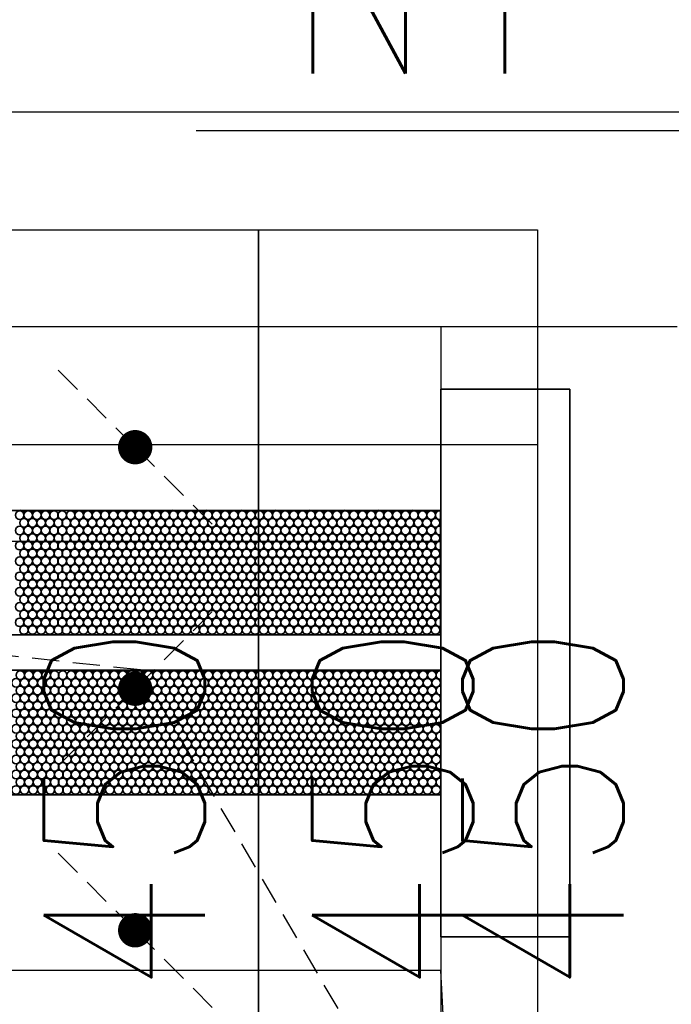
# Model space of a CAD drawing. Header units: millimetres. Extents: x -56303 to -45239, y -20463 to -4540.
# Tile 196 of 256: x -51842 to -51812, y -11631 to -11586. Entities that reach past the tile are written whole.
import ezdxf

# ---------------------------------------------------------------- set-up
doc = ezdxf.new("R2010")
doc.units = ezdxf.units.MM
doc.linetypes.add('DASHED', pattern=[19.05, 12.7, -6.35])
for name, color, linetype in [('_HVAC_opis', 3, 'Continuous'), ('_HVAC_podkład', 8, 'Continuous'), ('FLUID-N1', 7, 'Continuous'), ('FLUID-N1-75-DIM', 7, 'Continuous'), ('FLUID-N1-80-NUM', 7, 'Continuous')]:
    doc.layers.add(name, color=color, linetype=linetype)
doc.layers.add('_HVAC_urzadzenia', color=220, linetype='Continuous', lineweight=35)
doc.styles.add('OPIS1', font='ROMANS.SHX', dxfattribs={"width": 0.9})

# ---------------------------------------------------------------- blocks, each defined once
blk = doc.blocks.new('*U478')
at = {"color": 7, "linetype": 'Continuous'}
for p, q in [((195, 395), (195, -395)), ((195, -395), (-195, -395))]:
    blk.add_line(p, q, dxfattribs=at)
at = {"color": 7, "linetype": 'DASHED'}
for p, q in [((90, -210), (150, 350)), ((-150, -350), (90, -210))]:
    blk.add_line(p, q, dxfattribs=at)
at = {"color": 0, "linetype": 'ByBlock', "lineweight": -2}
for p, q in [((150, 350), (150, -350)), ((150, -350), (-150, -350))]:
    blk.add_line(p, q, dxfattribs=at)
blk = doc.blocks.new('A$C29042132')
for points in [[(6, 25.5), (0, 25.5), (0, 0), (6, 0)], [(6, 18.892), (6, 13.092), (43, 13.092), (43, 18.892)], [(6.029, 11.442), (6.029, 5.642), (43.029, 5.642), (43.029, 11.442)]]:
    blk.add_lwpolyline(points, close=True)
for centre in [(6.229, 18.666), (6.629, 18.666), (7.029, 18.666), (7.429, 18.666), (7.829, 18.666), (8.229, 18.666), (8.629, 18.666), (9.029, 18.666), (9.429, 18.666), (9.829, 18.666), (10.229, 18.666), (10.629, 18.666), (11.029, 18.666), (11.429, 18.666), (11.829, 18.666), (12.229, 18.666), (12.629, 18.666), (13.029, 18.666), (13.429, 18.666), (13.829, 18.666), (14.229, 18.666), (14.629, 18.666), (15.029, 18.666), (15.429, 18.666), (15.829, 18.666), (16.229, 18.666), (16.629, 18.666), (17.029, 18.666), (17.429, 18.666), (17.829, 18.666), (18.229, 18.666), (18.629, 18.666), (19.029, 18.666), (19.429, 18.666), (19.829, 18.666), (20.229, 18.666), (20.629, 18.666), (21.029, 18.666), (21.429, 18.666), (21.829, 18.666), (22.229, 18.666), (22.629, 18.666), (23.029, 18.666), (23.429, 18.666), (23.804, 18.666), (24.204, 18.666), (24.604, 18.666), (25.004, 18.666), (25.404, 18.666), (25.804, 18.666), (6.429, 18.309), (6.829, 18.309), (7.229, 18.309), (7.629, 18.309), (8.029, 18.309), (8.429, 18.309), (8.829, 18.309), (9.229, 18.309), (9.629, 18.309), (10.029, 18.309), (10.429, 18.309), (10.829, 18.309), (11.229, 18.309), (11.629, 18.309), (12.029, 18.309), (12.429, 18.309), (12.829, 18.309), (13.229, 18.309), (13.629, 18.309), (14.029, 18.309), (14.429, 18.309), (14.829, 18.309), (15.229, 18.309), (15.629, 18.309), (16.029, 18.309), (16.429, 18.309), (16.829, 18.309), (17.229, 18.309), (17.629, 18.309), (18.029, 18.309), (18.429, 18.309), (18.829, 18.309), (19.229, 18.309), (19.629, 18.309), (20.029, 18.309), (20.429, 18.309), (20.829, 18.309), (21.229, 18.309), (21.629, 18.309), (22.029, 18.309), (22.429, 18.309), (22.829, 18.309), (23.229, 18.309), (23.629, 18.309), (24.004, 18.309), (24.404, 18.309), (24.804, 18.309), (25.204, 18.309), (25.604, 18.309), (6.229, 17.947), (6.629, 17.947), (7.029, 17.947), (7.429, 17.947), (7.829, 17.947), (8.229, 17.947), (8.629, 17.947), (9.029, 17.947), (9.429, 17.947), (9.829, 17.947), (10.229, 17.947), (10.629, 17.947), (11.029, 17.947), (11.429, 17.947), (11.829, 17.947), (12.229, 17.947), (12.629, 17.947), (13.029, 17.947), (13.429, 17.947), (13.829, 17.947), (14.229, 17.947), (14.629, 17.947), (15.029, 17.947), (15.429, 17.947), (15.829, 17.947), (16.229, 17.947), (16.629, 17.947), (17.029, 17.947), (17.429, 17.947), (17.829, 17.947), (18.229, 17.947), (18.629, 17.947), (19.029, 17.947), (19.429, 17.947), (19.829, 17.947), (20.229, 17.947), (20.629, 17.947), (21.029, 17.947), (21.429, 17.947), (21.829, 17.947), (22.229, 17.947), (22.629, 17.947), (23.029, 17.947), (23.429, 17.947), (23.804, 17.947), (24.204, 17.947), (24.604, 17.947), (25.004, 17.947), (25.404, 17.947), (25.804, 17.947), (6.229, 17.242), (6.429, 17.59), (6.629, 17.242), (6.829, 17.59), (7.029, 17.242), (7.229, 17.59), (7.429, 17.242), (7.629, 17.59), (7.829, 17.242), (8.029, 17.59), (8.229, 17.242), (8.429, 17.59), (8.629, 17.242), (8.829, 17.59), (9.029, 17.242), (9.229, 17.59), (9.429, 17.242), (9.629, 17.59), (9.829, 17.242), (10.029, 17.59), (10.229, 17.242), (10.429, 17.59), (10.629, 17.242), (10.829, 17.59), (11.029, 17.242), (11.229, 17.59), (11.429, 17.242), (11.629, 17.59), (11.829, 17.242), (12.029, 17.59), (12.229, 17.242), (12.429, 17.59), (12.629, 17.242), (12.829, 17.59), (13.029, 17.242), (13.229, 17.59), (13.429, 17.242), (13.629, 17.59), (13.829, 17.242), (14.029, 17.59), (14.229, 17.242), (14.429, 17.59), (14.629, 17.242), (14.829, 17.59), (15.029, 17.242), (15.229, 17.59), (15.429, 17.242), (15.629, 17.59), (15.829, 17.242), (16.029, 17.59), (16.229, 17.242), (16.429, 17.59), (16.629, 17.242), (16.829, 17.59), (17.029, 17.242), (17.229, 17.59), (17.429, 17.242), (17.629, 17.59), (17.829, 17.242), (18.029, 17.59), (18.229, 17.242), (18.429, 17.59), (18.629, 17.242), (18.829, 17.59), (19.029, 17.242), (19.229, 17.59), (19.429, 17.242), (19.629, 17.59), (19.829, 17.242), (20.029, 17.59), (20.229, 17.242), (20.429, 17.59), (20.629, 17.242), (20.829, 17.59), (21.029, 17.242), (21.229, 17.59), (21.429, 17.242), (21.629, 17.59), (21.829, 17.242), (22.029, 17.59), (22.229, 17.242), (22.429, 17.59), (22.629, 17.242), (22.829, 17.59), (23.029, 17.242), (23.229, 17.59), (23.429, 17.242), (23.629, 17.59), (23.804, 17.242), (24.004, 17.59), (24.204, 17.242), (24.404, 17.59), (24.604, 17.242), (24.804, 17.59), (25.004, 17.242), (25.204, 17.59), (25.404, 17.242), (25.604, 17.59), (25.804, 17.242), (6.429, 16.885), (6.829, 16.885), (7.229, 16.885), (7.629, 16.885), (8.029, 16.885), (8.429, 16.885), (8.829, 16.885), (9.229, 16.885), (9.629, 16.885), (10.029, 16.885), (10.429, 16.885), (10.829, 16.885), (11.229, 16.885), (11.629, 16.885), (12.029, 16.885), (12.429, 16.885), (12.829, 16.885), (13.229, 16.885), (13.629, 16.885), (14.029, 16.885), (14.429, 16.885), (14.829, 16.885), (15.229, 16.885), (15.629, 16.885), (16.029, 16.885), (16.429, 16.885), (16.829, 16.885), (17.229, 16.885), (17.629, 16.885), (18.029, 16.885), (18.429, 16.885), (18.829, 16.885), (19.229, 16.885), (19.629, 16.885), (20.029, 16.885), (20.429, 16.885), (20.829, 16.885), (21.229, 16.885), (21.629, 16.885), (22.029, 16.885), (22.429, 16.885), (22.829, 16.885), (23.229, 16.885), (23.629, 16.885), (24.004, 16.885), (24.404, 16.885), (24.804, 16.885), (25.204, 16.885), (25.604, 16.885), (6.229, 16.523), (6.629, 16.523), (7.029, 16.523), (7.429, 16.523), (7.829, 16.523), (8.229, 16.523), (8.629, 16.523), (9.029, 16.523), (9.429, 16.523), (9.829, 16.523), (10.229, 16.523), (10.629, 16.523), (11.029, 16.523), (11.429, 16.523), (11.829, 16.523), (12.229, 16.523), (12.629, 16.523), (13.029, 16.523), (13.429, 16.523), (13.829, 16.523), (14.229, 16.523), (14.629, 16.523), (15.029, 16.523), (15.429, 16.523), (15.829, 16.523), (16.229, 16.523), (16.629, 16.523), (17.029, 16.523), (17.429, 16.523), (17.829, 16.523), (18.229, 16.523), (18.629, 16.523), (19.029, 16.523), (19.429, 16.523), (19.829, 16.523), (20.229, 16.523), (20.629, 16.523), (21.029, 16.523), (21.429, 16.523), (21.829, 16.523), (22.229, 16.523), (22.629, 16.523), (23.029, 16.523), (23.429, 16.523), (23.804, 16.523), (24.204, 16.523), (24.604, 16.523), (25.004, 16.523), (25.404, 16.523), (25.804, 16.523), (6.429, 16.166), (6.829, 16.166), (7.229, 16.166), (7.629, 16.166), (8.029, 16.166), (8.429, 16.166), (8.829, 16.166), (9.229, 16.166), (9.629, 16.166), (10.029, 16.166), (10.429, 16.166), (10.829, 16.166), (11.229, 16.166), (11.629, 16.166), (12.029, 16.166), (12.429, 16.166), (12.829, 16.166), (13.229, 16.166), (13.629, 16.166), (14.029, 16.166), (14.429, 16.166), (14.829, 16.166), (15.229, 16.166), (15.629, 16.166), (16.029, 16.166), (16.429, 16.166), (16.829, 16.166), (17.229, 16.166), (17.629, 16.166), (18.029, 16.166), (18.429, 16.166), (18.829, 16.166), (19.229, 16.166), (19.629, 16.166), (20.029, 16.166), (20.429, 16.166), (20.829, 16.166), (21.229, 16.166), (21.629, 16.166), (22.029, 16.166), (22.429, 16.166), (22.829, 16.166), (23.229, 16.166), (23.629, 16.166), (24.004, 16.166), (24.404, 16.166), (24.804, 16.166), (25.204, 16.166), (25.604, 16.166), (6.229, 15.814), (6.429, 15.457), (6.629, 15.814), (6.829, 15.457), (7.029, 15.814), (7.229, 15.457), (7.429, 15.814), (7.629, 15.457), (7.829, 15.814), (8.029, 15.457), (8.229, 15.814), (8.429, 15.457), (8.629, 15.814), (8.829, 15.457), (9.029, 15.814), (9.229, 15.457), (9.429, 15.814), (9.629, 15.457), (9.829, 15.814), (10.029, 15.457), (10.229, 15.814), (10.429, 15.457), (10.629, 15.814), (10.829, 15.457), (11.029, 15.814), (11.229, 15.457), (11.429, 15.814), (11.629, 15.457), (11.829, 15.814), (12.029, 15.457), (12.229, 15.814), (12.429, 15.457), (12.629, 15.814), (12.829, 15.457), (13.029, 15.814), (13.229, 15.457), (13.429, 15.814), (13.629, 15.457), (13.829, 15.814), (14.029, 15.457), (14.229, 15.814), (14.429, 15.457), (14.629, 15.814), (14.829, 15.457), (15.029, 15.814), (15.229, 15.457), (15.429, 15.814), (15.629, 15.457), (15.829, 15.814), (16.029, 15.457), (16.229, 15.814), (16.429, 15.457), (16.629, 15.814), (16.829, 15.457), (17.029, 15.814), (17.229, 15.457), (17.429, 15.814), (17.629, 15.457), (17.829, 15.814), (18.029, 15.457), (18.229, 15.814), (18.429, 15.457), (18.629, 15.814), (18.829, 15.457), (19.029, 15.814), (19.229, 15.457), (19.429, 15.814), (19.629, 15.457), (19.829, 15.814), (20.029, 15.457), (20.229, 15.814), (20.429, 15.457), (20.629, 15.814), (20.829, 15.457), (21.029, 15.814), (21.229, 15.457), (21.429, 15.814), (21.629, 15.457), (21.829, 15.814), (22.029, 15.457), (22.229, 15.814), (22.429, 15.457), (22.629, 15.814), (22.829, 15.457), (23.029, 15.814), (23.229, 15.457), (23.429, 15.814), (23.629, 15.457), (23.804, 15.814), (24.004, 15.457), (24.204, 15.814), (24.404, 15.457), (24.604, 15.814), (24.804, 15.457), (25.004, 15.814), (25.204, 15.457), (25.404, 15.814), (25.604, 15.457), (25.804, 15.814), (6.229, 15.095), (6.629, 15.095), (7.029, 15.095), (7.429, 15.095), (7.829, 15.095), (8.229, 15.095), (8.629, 15.095), (9.029, 15.095), (9.429, 15.095), (9.829, 15.095), (10.229, 15.095), (10.629, 15.095), (11.029, 15.095), (11.429, 15.095), (11.829, 15.095), (12.229, 15.095), (12.629, 15.095), (13.029, 15.095), (13.429, 15.095), (13.829, 15.095), (14.229, 15.095), (14.629, 15.095), (15.029, 15.095), (15.429, 15.095), (15.829, 15.095), (16.229, 15.095), (16.629, 15.095), (17.029, 15.095), (17.429, 15.095), (17.829, 15.095), (18.229, 15.095), (18.629, 15.095), (19.029, 15.095), (19.429, 15.095), (19.829, 15.095), (20.229, 15.095), (20.629, 15.095), (21.029, 15.095), (21.429, 15.095), (21.829, 15.095), (22.229, 15.095), (22.629, 15.095), (23.029, 15.095), (23.429, 15.095), (23.804, 15.095), (24.204, 15.095), (24.604, 15.095), (25.004, 15.095), (25.404, 15.095), (25.804, 15.095), (6.429, 14.738), (6.829, 14.738), (7.229, 14.738), (7.629, 14.738), (8.029, 14.738), (8.429, 14.738), (8.829, 14.738), (9.229, 14.738), (9.629, 14.738), (10.029, 14.738), (10.429, 14.738), (10.829, 14.738), (11.229, 14.738), (11.629, 14.738), (12.029, 14.738), (12.429, 14.738), (12.829, 14.738), (13.229, 14.738), (13.629, 14.738), (14.029, 14.738), (14.429, 14.738), (14.829, 14.738), (15.229, 14.738), (15.629, 14.738), (16.029, 14.738), (16.429, 14.738), (16.829, 14.738), (17.229, 14.738), (17.629, 14.738), (18.029, 14.738), (18.429, 14.738), (18.829, 14.738), (19.229, 14.738), (19.629, 14.738), (20.029, 14.738), (20.429, 14.738), (20.829, 14.738), (21.229, 14.738), (21.629, 14.738), (22.029, 14.738), (22.429, 14.738), (22.829, 14.738), (23.229, 14.738), (23.629, 14.738), (24.004, 14.738), (24.404, 14.738), (24.804, 14.738), (25.204, 14.738), (25.604, 14.738), (6.229, 14.39), (6.429, 14.033), (6.629, 14.39), (6.829, 14.033), (7.029, 14.39), (7.229, 14.033), (7.429, 14.39), (7.629, 14.033), (7.829, 14.39), (8.029, 14.033), (8.229, 14.39), (8.429, 14.033), (8.629, 14.39), (8.829, 14.033), (9.029, 14.39), (9.229, 14.033), (9.429, 14.39), (9.629, 14.033), (9.829, 14.39), (10.029, 14.033), (10.229, 14.39), (10.429, 14.033), (10.629, 14.39), (10.829, 14.033), (11.029, 14.39), (11.229, 14.033), (11.429, 14.39), (11.629, 14.033), (11.829, 14.39), (12.029, 14.033), (12.229, 14.39), (12.429, 14.033), (12.629, 14.39), (12.829, 14.033), (13.029, 14.39), (13.229, 14.033), (13.429, 14.39), (13.629, 14.033), (13.829, 14.39), (14.029, 14.033), (14.229, 14.39), (14.429, 14.033), (14.629, 14.39), (14.829, 14.033), (15.029, 14.39), (15.229, 14.033), (15.429, 14.39), (15.629, 14.033), (15.829, 14.39), (16.029, 14.033), (16.229, 14.39), (16.429, 14.033), (16.629, 14.39), (16.829, 14.033), (17.029, 14.39), (17.229, 14.033), (17.429, 14.39), (17.629, 14.033), (17.829, 14.39), (18.029, 14.033), (18.229, 14.39), (18.429, 14.033), (18.629, 14.39), (18.829, 14.033), (19.029, 14.39), (19.229, 14.033), (19.429, 14.39), (19.629, 14.033), (19.829, 14.39), (20.029, 14.033), (20.229, 14.39), (20.429, 14.033), (20.629, 14.39), (20.829, 14.033), (21.029, 14.39), (21.229, 14.033), (21.429, 14.39), (21.629, 14.033), (21.829, 14.39), (22.029, 14.033), (22.229, 14.39), (22.429, 14.033), (22.629, 14.39), (22.829, 14.033), (23.029, 14.39), (23.229, 14.033), (23.429, 14.39), (23.629, 14.033), (23.804, 14.39), (24.004, 14.033), (24.204, 14.39), (24.404, 14.033), (24.604, 14.39), (24.804, 14.033), (25.004, 14.39), (25.204, 14.033), (25.404, 14.39), (25.604, 14.033), (25.804, 14.39), (6.229, 13.671), (6.629, 13.671), (7.029, 13.671), (7.429, 13.671), (7.829, 13.671), (8.229, 13.671), (8.629, 13.671), (9.029, 13.671), (9.429, 13.671), (9.829, 13.671), (10.229, 13.671), (10.629, 13.671), (11.029, 13.671), (11.429, 13.671), (11.829, 13.671), (12.229, 13.671), (12.629, 13.671), (13.029, 13.671), (13.429, 13.671), (13.829, 13.671), (14.229, 13.671), (14.629, 13.671), (15.029, 13.671), (15.429, 13.671), (15.829, 13.671), (16.229, 13.671), (16.629, 13.671), (17.029, 13.671), (17.429, 13.671), (17.829, 13.671), (18.229, 13.671), (18.629, 13.671), (19.029, 13.671), (19.429, 13.671), (19.829, 13.671), (20.229, 13.671), (20.629, 13.671), (21.029, 13.671), (21.429, 13.671), (21.829, 13.671), (22.229, 13.671), (22.629, 13.671), (23.029, 13.671), (23.429, 13.671), (23.804, 13.671), (24.204, 13.671), (24.604, 13.671), (25.004, 13.671), (25.404, 13.671), (25.804, 13.671), (6.429, 13.314), (6.829, 13.314), (7.229, 13.314), (7.629, 13.314), (8.029, 13.314), (8.429, 13.314), (8.829, 13.314), (9.229, 13.314), (9.629, 13.314), (10.029, 13.314), (10.429, 13.314), (10.829, 13.314), (11.229, 13.314), (11.629, 13.314), (12.029, 13.314), (12.429, 13.314), (12.829, 13.314), (13.229, 13.314), (13.629, 13.314), (14.029, 13.314), (14.429, 13.314), (14.829, 13.314), (15.229, 13.314), (15.629, 13.314), (16.029, 13.314), (16.429, 13.314), (16.829, 13.314), (17.229, 13.314), (17.629, 13.314), (18.029, 13.314), (18.429, 13.314), (18.829, 13.314), (19.229, 13.314), (19.629, 13.314), (20.029, 13.314), (20.429, 13.314), (20.829, 13.314), (21.229, 13.314), (21.629, 13.314), (22.029, 13.314), (22.429, 13.314), (22.829, 13.314), (23.229, 13.314), (23.629, 13.314), (24.004, 13.314), (24.404, 13.314), (24.804, 13.314), (25.204, 13.314), (25.604, 13.314), (6.258, 11.216), (6.458, 10.859), (6.658, 11.216), (6.858, 10.859), (7.058, 11.216), (7.258, 10.859), (7.458, 11.216), (7.658, 10.859), (7.858, 11.216), (8.058, 10.859), (8.258, 11.216), (8.458, 10.859), (8.658, 11.216), (8.858, 10.859), (9.058, 11.216), (9.258, 10.859), (9.458, 11.216), (9.658, 10.859), (9.858, 11.216), (10.058, 10.859), (10.258, 11.216), (10.458, 10.859), (10.658, 11.216), (10.858, 10.859), (11.058, 11.216), (11.258, 10.859), (11.458, 11.216), (11.658, 10.859), (11.858, 11.216), (12.058, 10.859), (12.258, 11.216), (12.458, 10.859), (12.658, 11.216), (12.858, 10.859), (13.058, 11.216), (13.258, 10.859), (13.458, 11.216), (13.658, 10.859), (13.858, 11.216), (14.058, 10.859), (14.258, 11.216), (14.458, 10.859), (14.658, 11.216), (14.858, 10.859), (15.058, 11.216), (15.258, 10.859), (15.458, 11.216), (15.658, 10.859), (15.858, 11.216), (16.058, 10.859), (16.258, 11.216), (16.458, 10.859), (16.658, 11.216), (16.858, 10.859), (17.058, 11.216), (17.258, 10.859), (17.458, 11.216), (17.658, 10.859), (17.858, 11.216), (18.058, 10.859), (18.258, 11.216), (18.458, 10.859), (18.658, 11.216), (18.858, 10.859), (19.058, 11.216), (19.258, 10.859), (19.458, 11.216), (19.658, 10.859), (19.858, 11.216), (20.058, 10.859), (20.258, 11.216), (20.458, 10.859), (20.658, 11.216), (20.858, 10.859), (21.058, 11.216), (21.258, 10.859), (21.458, 11.216), (21.658, 10.859), (21.858, 11.216), (22.058, 10.859), (22.258, 11.216), (22.458, 10.859), (22.658, 11.216), (22.858, 10.859), (23.058, 11.216), (23.258, 10.859), (23.458, 11.216), (23.658, 10.859), (23.833, 11.216), (24.033, 10.859), (24.233, 11.216), (24.433, 10.859), (24.633, 11.216), (24.833, 10.859), (25.033, 11.216), (25.233, 10.859), (25.433, 11.216), (25.633, 10.859), (6.258, 10.497), (6.658, 10.497), (7.058, 10.497), (7.458, 10.497), (7.858, 10.497), (8.258, 10.497), (8.658, 10.497), (9.058, 10.497), (9.458, 10.497), (9.858, 10.497), (10.258, 10.497), (10.658, 10.497), (11.058, 10.497), (11.458, 10.497), (11.858, 10.497), (12.258, 10.497), (12.658, 10.497), (13.058, 10.497), (13.458, 10.497), (13.858, 10.497), (14.258, 10.497), (14.658, 10.497), (15.058, 10.497), (15.458, 10.497), (15.858, 10.497), (16.258, 10.497), (16.658, 10.497), (17.058, 10.497), (17.458, 10.497), (17.858, 10.497), (18.258, 10.497), (18.658, 10.497), (19.058, 10.497), (19.458, 10.497), (19.858, 10.497), (20.258, 10.497), (20.658, 10.497), (21.058, 10.497), (21.458, 10.497), (21.858, 10.497), (22.258, 10.497), (22.658, 10.497), (23.058, 10.497), (23.458, 10.497), (23.833, 10.497), (24.233, 10.497), (24.633, 10.497), (25.033, 10.497), (25.433, 10.497), (6.458, 10.14), (6.858, 10.14), (7.258, 10.14), (7.658, 10.14), (8.058, 10.14), (8.458, 10.14), (8.858, 10.14), (9.258, 10.14), (9.658, 10.14), (10.058, 10.14), (10.458, 10.14), (10.858, 10.14), (11.258, 10.14), (11.658, 10.14), (12.058, 10.14), (12.458, 10.14), (12.858, 10.14), (13.258, 10.14), (13.658, 10.14), (14.058, 10.14), (14.458, 10.14), (14.858, 10.14), (15.258, 10.14), (15.658, 10.14), (16.058, 10.14), (16.458, 10.14), (16.858, 10.14), (17.258, 10.14), (17.658, 10.14), (18.058, 10.14), (18.458, 10.14), (18.858, 10.14), (19.258, 10.14), (19.658, 10.14), (20.058, 10.14), (20.458, 10.14), (20.858, 10.14), (21.258, 10.14), (21.658, 10.14), (22.058, 10.14), (22.458, 10.14), (22.858, 10.14), (23.258, 10.14), (23.658, 10.14), (24.033, 10.14), (24.433, 10.14), (24.833, 10.14), (25.233, 10.14), (25.633, 10.14), (6.258, 9.792), (6.458, 9.435), (6.658, 9.792), (6.858, 9.435), (7.058, 9.792), (7.258, 9.435), (7.458, 9.792), (7.658, 9.435), (7.858, 9.792), (8.058, 9.435), (8.258, 9.792), (8.458, 9.435), (8.658, 9.792), (8.858, 9.435), (9.058, 9.792), (9.258, 9.435), (9.458, 9.792), (9.658, 9.435), (9.858, 9.792), (10.058, 9.435), (10.258, 9.792), (10.458, 9.435), (10.658, 9.792), (10.858, 9.435), (11.058, 9.792), (11.258, 9.435), (11.458, 9.792), (11.658, 9.435), (11.858, 9.792), (12.058, 9.435), (12.258, 9.792), (12.458, 9.435), (12.658, 9.792), (12.858, 9.435), (13.058, 9.792), (13.258, 9.435), (13.458, 9.792), (13.658, 9.435), (13.858, 9.792), (14.058, 9.435), (14.258, 9.792), (14.458, 9.435), (14.658, 9.792), (14.858, 9.435), (15.058, 9.792), (15.258, 9.435), (15.458, 9.792), (15.658, 9.435), (15.858, 9.792), (16.058, 9.435), (16.258, 9.792), (16.458, 9.435), (16.658, 9.792), (16.858, 9.435), (17.058, 9.792), (17.258, 9.435), (17.458, 9.792), (17.658, 9.435), (17.858, 9.792), (18.058, 9.435), (18.258, 9.792), (18.458, 9.435), (18.658, 9.792), (18.858, 9.435), (19.058, 9.792), (19.258, 9.435), (19.458, 9.792), (19.658, 9.435), (19.858, 9.792), (20.058, 9.435), (20.258, 9.792), (20.458, 9.435), (20.658, 9.792), (20.858, 9.435), (21.058, 9.792), (21.258, 9.435), (21.458, 9.792), (21.658, 9.435), (21.858, 9.792), (22.058, 9.435), (22.258, 9.792), (22.458, 9.435), (22.658, 9.792), (22.858, 9.435), (23.058, 9.792), (23.258, 9.435), (23.458, 9.792), (23.658, 9.435), (23.833, 9.792), (24.033, 9.435), (24.233, 9.792), (24.433, 9.435), (24.633, 9.792), (24.833, 9.435), (25.033, 9.792), (25.233, 9.435), (25.433, 9.792), (25.633, 9.435), (6.258, 9.073), (6.658, 9.073), (7.058, 9.073), (7.458, 9.073), (7.858, 9.073), (8.258, 9.073), (8.658, 9.073), (9.058, 9.073), (9.458, 9.073), (9.858, 9.073), (10.258, 9.073), (10.658, 9.073), (11.058, 9.073), (11.458, 9.073), (11.858, 9.073), (12.258, 9.073), (12.658, 9.073), (13.058, 9.073), (13.458, 9.073), (13.858, 9.073), (14.258, 9.073), (14.658, 9.073), (15.058, 9.073), (15.458, 9.073), (15.858, 9.073), (16.258, 9.073), (16.658, 9.073), (17.058, 9.073), (17.458, 9.073), (17.858, 9.073), (18.258, 9.073), (18.658, 9.073), (19.058, 9.073), (19.458, 9.073), (19.858, 9.073), (20.258, 9.073), (20.658, 9.073), (21.058, 9.073), (21.458, 9.073), (21.858, 9.073), (22.258, 9.073), (22.658, 9.073), (23.058, 9.073), (23.458, 9.073), (23.833, 9.073), (24.233, 9.073), (24.633, 9.073), (25.033, 9.073), (25.433, 9.073), (6.458, 8.716), (6.858, 8.716), (7.258, 8.716), (7.658, 8.716), (8.058, 8.716), (8.458, 8.716), (8.858, 8.716), (9.258, 8.716), (9.658, 8.716), (10.058, 8.716), (10.458, 8.716), (10.858, 8.716), (11.258, 8.716), (11.658, 8.716), (12.058, 8.716), (12.458, 8.716), (12.858, 8.716), (13.258, 8.716), (13.658, 8.716), (14.058, 8.716), (14.458, 8.716), (14.858, 8.716), (15.258, 8.716), (15.658, 8.716), (16.058, 8.716), (16.458, 8.716), (16.858, 8.716), (17.258, 8.716), (17.658, 8.716), (18.058, 8.716), (18.458, 8.716), (18.858, 8.716), (19.258, 8.716), (19.658, 8.716), (20.058, 8.716), (20.458, 8.716), (20.858, 8.716), (21.258, 8.716), (21.658, 8.716), (22.058, 8.716), (22.458, 8.716), (22.858, 8.716), (23.258, 8.716), (23.658, 8.716), (24.033, 8.716), (24.433, 8.716), (24.833, 8.716), (25.233, 8.716), (25.633, 8.716), (6.258, 8.364), (6.658, 8.364), (7.058, 8.364), (7.458, 8.364), (7.858, 8.364), (8.258, 8.364), (8.658, 8.364), (9.058, 8.364), (9.458, 8.364), (9.858, 8.364), (10.258, 8.364), (10.658, 8.364), (11.058, 8.364), (11.458, 8.364), (11.858, 8.364), (12.258, 8.364), (12.658, 8.364), (13.058, 8.364), (13.458, 8.364), (13.858, 8.364), (14.258, 8.364), (14.658, 8.364), (15.058, 8.364), (15.458, 8.364), (15.858, 8.364), (16.258, 8.364), (16.658, 8.364), (17.058, 8.364), (17.458, 8.364), (17.858, 8.364), (18.258, 8.364), (18.658, 8.364), (19.058, 8.364), (19.458, 8.364), (19.858, 8.364), (20.258, 8.364), (20.658, 8.364), (21.058, 8.364), (21.458, 8.364), (21.858, 8.364), (22.258, 8.364), (22.658, 8.364), (23.058, 8.364), (23.458, 8.364), (23.833, 8.364), (24.233, 8.364), (24.633, 8.364), (25.033, 8.364), (25.433, 8.364), (6.258, 7.645), (6.458, 8.007), (6.658, 7.645), (6.858, 8.007), (7.058, 7.645), (7.258, 8.007), (7.458, 7.645), (7.658, 8.007), (7.858, 7.645), (8.058, 8.007), (8.258, 7.645), (8.458, 8.007), (8.658, 7.645), (8.858, 8.007), (9.058, 7.645), (9.258, 8.007), (9.458, 7.645), (9.658, 8.007), (9.858, 7.645), (10.058, 8.007), (10.258, 7.645), (10.458, 8.007), (10.658, 7.645), (10.858, 8.007), (11.058, 7.645), (11.258, 8.007), (11.458, 7.645), (11.658, 8.007), (11.858, 7.645), (12.058, 8.007), (12.258, 7.645), (12.458, 8.007), (12.658, 7.645), (12.858, 8.007), (13.058, 7.645), (13.258, 8.007), (13.458, 7.645), (13.658, 8.007), (13.858, 7.645), (14.058, 8.007), (14.258, 7.645), (14.458, 8.007), (14.658, 7.645), (14.858, 8.007), (15.058, 7.645), (15.258, 8.007), (15.458, 7.645), (15.658, 8.007), (15.858, 7.645), (16.058, 8.007), (16.258, 7.645), (16.458, 8.007), (16.658, 7.645), (16.858, 8.007), (17.058, 7.645), (17.258, 8.007), (17.458, 7.645), (17.658, 8.007), (17.858, 7.645), (18.058, 8.007), (18.258, 7.645), (18.458, 8.007), (18.658, 7.645), (18.858, 8.007), (19.058, 7.645), (19.258, 8.007), (19.458, 7.645), (19.658, 8.007), (19.858, 7.645), (20.058, 8.007), (20.258, 7.645), (20.458, 8.007), (20.658, 7.645), (20.858, 8.007), (21.058, 7.645), (21.258, 8.007), (21.458, 7.645), (21.658, 8.007), (21.858, 7.645), (22.058, 8.007), (22.258, 7.645), (22.458, 8.007), (22.658, 7.645), (22.858, 8.007), (23.058, 7.645), (23.258, 8.007), (23.458, 7.645), (23.658, 8.007), (23.833, 7.645), (24.033, 8.007), (24.233, 7.645), (24.433, 8.007), (24.633, 7.645), (24.833, 8.007), (25.033, 7.645), (25.233, 8.007), (25.433, 7.645), (25.633, 8.007), (6.458, 7.288), (6.858, 7.288), (7.258, 7.288), (7.658, 7.288), (8.058, 7.288), (8.458, 7.288), (8.858, 7.288), (9.258, 7.288), (9.658, 7.288), (10.058, 7.288), (10.458, 7.288), (10.858, 7.288), (11.258, 7.288), (11.658, 7.288), (12.058, 7.288), (12.458, 7.288), (12.858, 7.288), (13.258, 7.288), (13.658, 7.288), (14.058, 7.288), (14.458, 7.288), (14.858, 7.288), (15.258, 7.288), (15.658, 7.288), (16.058, 7.288), (16.458, 7.288), (16.858, 7.288), (17.258, 7.288), (17.658, 7.288), (18.058, 7.288), (18.458, 7.288), (18.858, 7.288), (19.258, 7.288), (19.658, 7.288), (20.058, 7.288), (20.458, 7.288), (20.858, 7.288), (21.258, 7.288), (21.658, 7.288), (22.058, 7.288), (22.458, 7.288), (22.858, 7.288), (23.258, 7.288), (23.658, 7.288), (24.033, 7.288), (24.433, 7.288), (24.833, 7.288), (25.233, 7.288), (25.633, 7.288), (6.258, 6.94), (6.658, 6.94), (7.058, 6.94), (7.458, 6.94), (7.858, 6.94), (8.258, 6.94), (8.658, 6.94), (9.058, 6.94), (9.458, 6.94), (9.858, 6.94), (10.258, 6.94), (10.658, 6.94), (11.058, 6.94), (11.458, 6.94), (11.858, 6.94), (12.258, 6.94), (12.658, 6.94), (13.058, 6.94), (13.458, 6.94), (13.858, 6.94), (14.258, 6.94), (14.658, 6.94), (15.058, 6.94), (15.458, 6.94), (15.858, 6.94), (16.258, 6.94), (16.658, 6.94), (17.058, 6.94), (17.458, 6.94), (17.858, 6.94), (18.258, 6.94), (18.658, 6.94), (19.058, 6.94), (19.458, 6.94), (19.858, 6.94), (20.258, 6.94), (20.658, 6.94), (21.058, 6.94), (21.458, 6.94), (21.858, 6.94), (22.258, 6.94), (22.658, 6.94), (23.058, 6.94), (23.458, 6.94), (23.833, 6.94), (24.233, 6.94), (24.633, 6.94), (25.033, 6.94), (25.433, 6.94), (6.258, 6.221), (6.458, 6.583), (6.658, 6.221), (6.858, 6.583), (7.058, 6.221), (7.258, 6.583), (7.458, 6.221), (7.658, 6.583), (7.858, 6.221), (8.058, 6.583), (8.258, 6.221), (8.458, 6.583), (8.658, 6.221), (8.858, 6.583), (9.058, 6.221), (9.258, 6.583), (9.458, 6.221), (9.658, 6.583), (9.858, 6.221), (10.058, 6.583), (10.258, 6.221), (10.458, 6.583), (10.658, 6.221), (10.858, 6.583), (11.058, 6.221), (11.258, 6.583), (11.458, 6.221), (11.658, 6.583), (11.858, 6.221), (12.058, 6.583), (12.258, 6.221), (12.458, 6.583), (12.658, 6.221), (12.858, 6.583), (13.058, 6.221), (13.258, 6.583), (13.458, 6.221), (13.658, 6.583), (13.858, 6.221), (14.058, 6.583), (14.258, 6.221), (14.458, 6.583), (14.658, 6.221), (14.858, 6.583), (15.058, 6.221), (15.258, 6.583), (15.458, 6.221), (15.658, 6.583), (15.858, 6.221), (16.058, 6.583), (16.258, 6.221), (16.458, 6.583), (16.658, 6.221), (16.858, 6.583), (17.058, 6.221), (17.258, 6.583), (17.458, 6.221), (17.658, 6.583), (17.858, 6.221), (18.058, 6.583), (18.258, 6.221), (18.458, 6.583), (18.658, 6.221), (18.858, 6.583), (19.058, 6.221), (19.258, 6.583), (19.458, 6.221), (19.658, 6.583), (19.858, 6.221), (20.058, 6.583), (20.258, 6.221), (20.458, 6.583), (20.658, 6.221), (20.858, 6.583), (21.058, 6.221), (21.258, 6.583), (21.458, 6.221), (21.658, 6.583), (21.858, 6.221), (22.058, 6.583), (22.258, 6.221), (22.458, 6.583), (22.658, 6.221), (22.858, 6.583), (23.058, 6.221), (23.258, 6.583), (23.458, 6.221), (23.658, 6.583), (23.833, 6.221), (24.033, 6.583), (24.233, 6.221), (24.433, 6.583), (24.633, 6.221), (24.833, 6.583), (25.033, 6.221), (25.233, 6.583), (25.433, 6.221), (25.633, 6.583), (6.458, 5.864), (6.858, 5.864), (7.258, 5.864), (7.658, 5.864), (8.058, 5.864), (8.458, 5.864), (8.858, 5.864), (9.258, 5.864), (9.658, 5.864), (10.058, 5.864), (10.458, 5.864), (10.858, 5.864), (11.258, 5.864), (11.658, 5.864), (12.058, 5.864), (12.458, 5.864), (12.858, 5.864), (13.258, 5.864), (13.658, 5.864), (14.058, 5.864), (14.458, 5.864), (14.858, 5.864), (15.258, 5.864), (15.658, 5.864), (16.058, 5.864), (16.458, 5.864), (16.858, 5.864), (17.258, 5.864), (17.658, 5.864), (18.058, 5.864), (18.458, 5.864), (18.858, 5.864), (19.258, 5.864), (19.658, 5.864), (20.058, 5.864), (20.458, 5.864), (20.858, 5.864), (21.258, 5.864), (21.658, 5.864), (22.058, 5.864), (22.458, 5.864), (22.858, 5.864), (23.258, 5.864), (23.658, 5.864), (24.033, 5.864), (24.433, 5.864), (24.833, 5.864), (25.233, 5.864), (25.633, 5.864)]:
    blk.add_circle(centre, 0.2)
for centre, start, end in [((6.029, 18.309), 261.6247, 98.3753), ((6.029, 17.59), 261.6247, 98.3753), ((6.029, 16.885), 261.6247, 98.3753), ((6.029, 16.166), 261.6247, 98.3753), ((6.029, 15.457), 261.6247, 98.3753), ((6.029, 14.738), 261.6247, 98.3753), ((6.029, 14.033), 261.6247, 98.3753), ((6.029, 13.314), 261.6247, 98.3753), ((6.229, 12.964), 39.543, 140.457), ((6.629, 12.964), 39.543, 140.457), ((7.029, 12.964), 39.543, 140.457), ((7.429, 12.964), 39.543, 140.457), ((7.829, 12.964), 39.543, 140.457), ((8.229, 12.964), 39.543, 140.457), ((8.629, 12.964), 39.543, 140.457), ((9.029, 12.964), 39.543, 140.457), ((9.429, 12.964), 39.543, 140.457), ((9.829, 12.964), 39.543, 140.457), ((10.229, 12.964), 39.543, 140.457), ((10.629, 12.964), 39.543, 140.457), ((11.029, 12.964), 39.543, 140.457), ((11.429, 12.964), 39.543, 140.457), ((11.829, 12.964), 39.543, 140.457), ((12.229, 12.964), 39.543, 140.457), ((12.629, 12.964), 39.543, 140.457), ((13.029, 12.964), 39.543, 140.457), ((13.429, 12.964), 39.543, 140.457), ((13.829, 12.964), 39.543, 140.457), ((14.229, 12.964), 39.543, 140.457), ((14.629, 12.964), 39.543, 140.457), ((15.029, 12.964), 39.543, 140.457), ((15.429, 12.964), 39.543, 140.457), ((15.829, 12.964), 39.543, 140.457), ((16.229, 12.964), 39.543, 140.457), ((16.629, 12.964), 39.543, 140.457), ((17.029, 12.964), 39.543, 140.457), ((17.429, 12.964), 39.543, 140.457), ((17.829, 12.964), 39.543, 140.457), ((18.229, 12.964), 39.543, 140.457), ((18.629, 12.964), 39.543, 140.457), ((19.029, 12.964), 39.543, 140.457), ((19.429, 12.964), 39.543, 140.457), ((19.829, 12.964), 39.543, 140.457), ((20.229, 12.964), 39.543, 140.457), ((20.629, 12.964), 39.543, 140.457), ((21.029, 12.964), 39.543, 140.457), ((21.429, 12.964), 39.543, 140.457), ((21.829, 12.964), 39.543, 140.457), ((22.229, 12.964), 39.543, 140.457), ((22.629, 12.964), 39.543, 140.457), ((23.029, 12.964), 39.543, 140.457), ((24.204, 12.964), 39.543, 140.457), ((24.604, 12.964), 39.543, 140.457), ((25.004, 12.964), 39.543, 140.457), ((25.404, 12.964), 39.543, 140.457), ((6.058, 10.859), 261.6247, 98.3753), ((6.058, 10.14), 261.6247, 98.3753), ((6.058, 9.435), 261.6247, 98.3753), ((6.058, 8.716), 261.6247, 98.3753), ((6.058, 8.007), 261.6247, 98.3753), ((6.058, 7.288), 261.6247, 98.3753), ((6.058, 6.583), 261.6247, 98.3753), ((6.058, 5.864), 261.6247, 98.3753), ((6.258, 5.514), 39.543, 140.457), ((6.658, 5.514), 39.543, 140.457), ((7.058, 5.514), 39.543, 140.457), ((7.458, 5.514), 39.543, 140.457), ((7.858, 5.514), 39.543, 140.457), ((8.258, 5.514), 39.543, 140.457), ((8.658, 5.514), 39.543, 140.457), ((9.058, 5.514), 39.543, 140.457), ((9.458, 5.514), 39.543, 140.457), ((9.858, 5.514), 39.543, 140.457), ((10.258, 5.514), 39.543, 140.457), ((10.658, 5.514), 39.543, 140.457), ((11.058, 5.514), 39.543, 140.457), ((11.458, 5.514), 39.543, 140.457), ((11.858, 5.514), 39.543, 140.457), ((12.258, 5.514), 39.543, 140.457), ((12.658, 5.514), 39.543, 140.457), ((13.058, 5.514), 39.543, 140.457), ((13.458, 5.514), 39.543, 140.457), ((13.858, 5.514), 39.543, 140.457), ((14.258, 5.514), 39.543, 140.457), ((14.658, 5.514), 39.543, 140.457), ((15.058, 5.514), 39.543, 140.457), ((15.458, 5.514), 39.543, 140.457), ((15.858, 5.514), 39.543, 140.457), ((16.258, 5.514), 39.543, 140.457), ((16.658, 5.514), 39.543, 140.457), ((17.058, 5.514), 39.543, 140.457), ((17.458, 5.514), 39.543, 140.457), ((17.858, 5.514), 39.543, 140.457), ((18.258, 5.514), 39.543, 140.457), ((18.658, 5.514), 39.543, 140.457), ((19.058, 5.514), 39.543, 140.457), ((19.458, 5.514), 39.543, 140.457), ((19.858, 5.514), 39.543, 140.457), ((20.258, 5.514), 39.543, 140.457), ((20.658, 5.514), 39.543, 140.457), ((21.058, 5.514), 39.543, 140.457), ((21.458, 5.514), 39.543, 140.457), ((21.858, 5.514), 39.543, 140.457), ((22.258, 5.514), 39.543, 140.457), ((22.658, 5.514), 39.543, 140.457), ((23.058, 5.514), 39.543, 140.457), ((24.233, 5.514), 39.543, 140.457), ((24.633, 5.514), 39.543, 140.457), ((25.033, 5.514), 39.543, 140.457), ((25.433, 5.514), 39.543, 140.457)]:
    blk.add_arc(centre, 0.2, start, end)
blk = doc.blocks.new('*U516')
at = {"color": 7, "linetype": 'Continuous'}
for p, q in [((295, 395), (295, -395)), ((295, -395), (-95, -395))]:
    blk.add_line(p, q, dxfattribs=at)
at = {"color": 0, "linetype": 'ByBlock', "lineweight": -2}
for p, q in [((-50, -350), (-50, 350)), ((250, 350), (250, -350)), ((250, -350), (-50, -350))]:
    blk.add_line(p, q, dxfattribs=at)
blk = doc.blocks.new('*U576')
at = {"color": 132, "linetype": 'Continuous', "lineweight": -2}
blk.add_line((-97.5, -270), (-97.5, 270), dxfattribs=at)
at = {"color": 0, "linetype": 'ByBlock', "lineweight": -2}
blk.add_line((-97.5, 225), (97.5, 225), dxfattribs=at)
blk = doc.blocks.new('*U578')
at = {"color": 132, "linetype": 'Continuous', "lineweight": -2}
blk.add_line((57.5, 270), (57.5, -270), dxfattribs=at)
at = {"color": 0, "linetype": 'ByBlock', "lineweight": -2}
blk.add_line((-57.5, 225), (57.5, 225), dxfattribs=at)
at = {"color": 7, "linetype": 'DASHED'}
for p, q in [((0, 168.75), (-39.77, 208.52)), ((0, 168.75), (39.77, 128.98)), ((0, 56.25), (39.77, 96.02)), ((0, 56.25), (-39.77, 16.48)), ((0, -56.25), (-39.77, -16.48)), ((0, -56.25), (39.77, -96.02))]:
    blk.add_line(p, q, dxfattribs=at)
at = {"color": 7, "linetype": 'Continuous'}
for points in [[(-4, 168.75, 8, 8, 1), (4, 168.75, 8, 8, 1)], [(-4, 56.25, 8, 8, 1), (4, 56.25, 8, 8, 1)], [(-4, -56.25, 8, 8, 1), (4, -56.25, 8, 8, 1)]]:
    blk.add_lwpolyline(points, format="xyseb", close=True, dxfattribs=at)

msp = doc.modelspace()

# ---------------------------------------------------------------- linework, layer by layer
at = {"layer": '_HVAC_opis', "color": 3}
msp.add_line((-51811.978, -11844.21), (-51822.444, -11629.857), dxfattribs=at)
at = {"layer": '_HVAC_podkład'}
msp.add_lwpolyline([(-53403.444, -11589.857), (-50438.444, -11589.857)], dxfattribs=at)
at = {"layer": 'FLUID-N1-80-NUM', "color": 3}
msp.add_line((-51785.964, -11590.749), (-51833.85, -11590.749), dxfattribs=at)

# ---------------------------------------------------------------- block references
at = {"layer": '_HVAC_urzadzenia', "rotation": 180}
msp.add_blockref('A$C29042132', (-51816.444, -11602.781), dxfattribs=at)
at = {"layer": 'FLUID-N1', "color": 132, "linetype": 'Continuous', "zscale": 0.1, "rotation": 90.00000000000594}
for name, xscale, yscale in [('*U516', 0.1000000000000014, 0.1000000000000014), ('*U478', 0.1, 0.09999999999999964)]:
    msp.add_blockref(name, (-51857.444, -11624.857), dxfattribs=dict(at, xscale=xscale, yscale=yscale))
at = {"layer": 'FLUID-N1', "color": 132, "linetype": 'Continuous', "xscale": 0.1, "yscale": 0.1, "zscale": 0.1}
for name, p in [('*U578', (-51836.694, -11622.357)), ('*U576', (-51821.194, -11622.357))]:
    msp.add_blockref(name, p, dxfattribs=at)

# ---------------------------------------------------------------- texts
at = {"layer": 'FLUID-N1-75-DIM', "color": 61, "char_height": 7.5, "attachment_point": 5, "rotation": 90, "style": 'OPIS1'}
for insert in [(-51830.944, -11622.357), (-51811.444, -11622.357), (-51811.444, -11622.357), (-51811.444, -11622.357)]:
    msp.add_mtext('450\\P450', dxfattribs=dict(at, insert=insert))
at = {"layer": 'FLUID-N1-80-NUM', "color": 6, "insert": (-51809.907, -11590.749), "char_height": 8, "attachment_point": 5, "style": 'OPIS1'}
msp.add_mtext('N1-133\\P ', dxfattribs=at)

doc.saveas('drawing.dxf')
